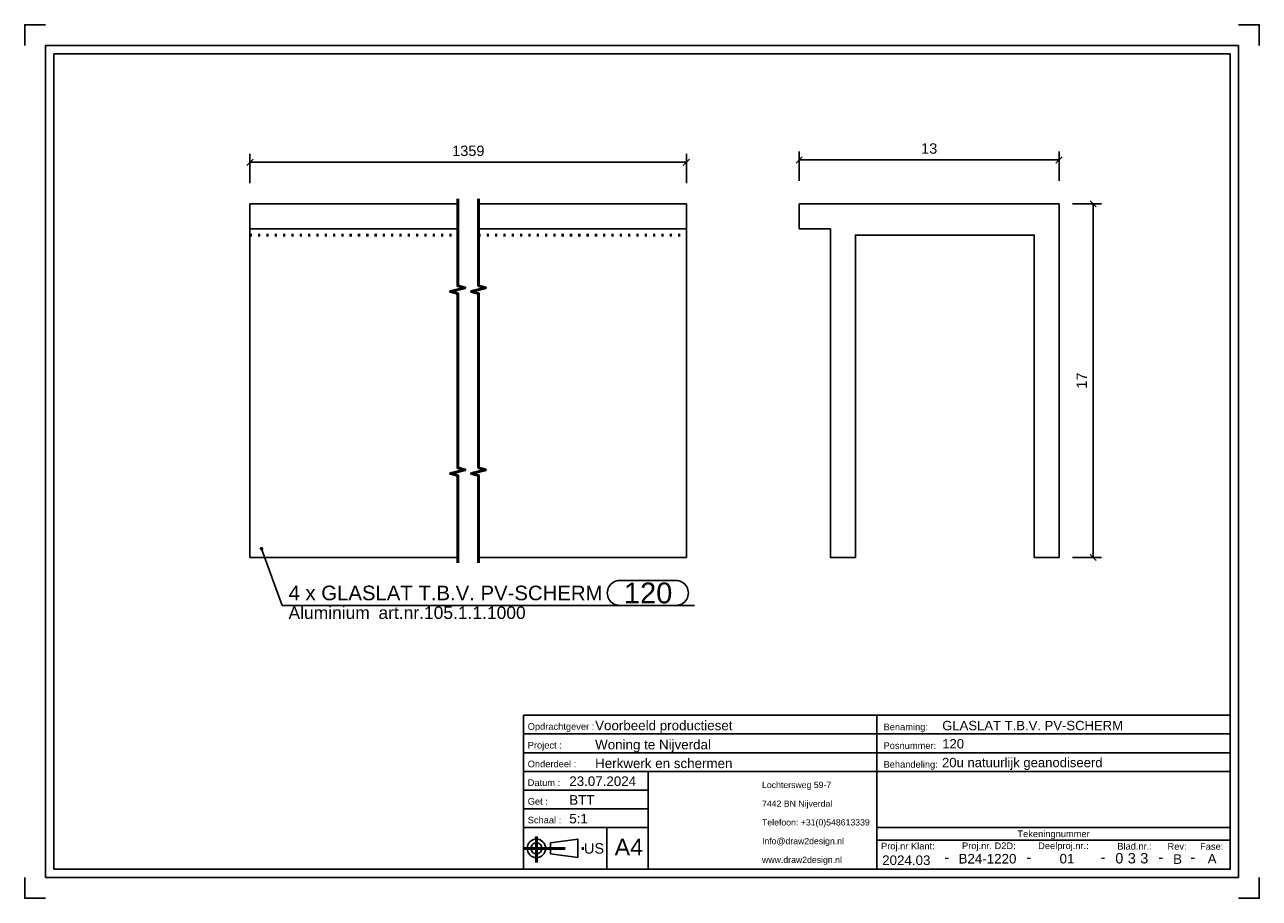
# Model space of a CAD drawing. Header units: millimetres. Extents: x 460 to 757, y -455 to -245.
import ezdxf
from ezdxf.enums import TextEntityAlignment as Align

# ---------------------------------------------------------------- set-up
doc = ezdxf.new("R2010")
doc.units = ezdxf.units.MM
doc.linetypes.add('DOT', pattern=[2, 0.5, -1.5])
doc.linetypes.add('STRICHPUNKT2', pattern=[18.5, 10, -4, 0.5, -4])
doc.layers.get('0').update_dxf_attribs({"linetype": 'CONTINUOUS'})
for name, color, linetype in [('DIM49', 4, 'CONTINUOUS'), ('TXT_ALL', 7, 'CONTINUOUS'), ('TXT_DIM49', 2, 'CONTINUOUS'), ('TXT_YELLOW', 2, 'CONTINUOUS')]:
    doc.layers.add(name, color=color, linetype=linetype)
doc.layers.add('LE_ALL', color=7, linetype='CONTINUOUS', lineweight=50)
doc.styles.add('ARIAL', font='arial.ttf')

# ---------------------------------------------------------------- blocks, each defined once
blk = doc.blocks.new('TFIELD_00005', base_point=(637.68, -445.85))
at = {"layer": 'TXT_YELLOW', "style": 'ARIAL'}
for s, p in [('Lochtersweg 59-7', (637.68, -427.85)), ('7442 BN Nijverdal', (637.68, -432.35)), ('Telefoon: +31(0)548613339', (637.68, -436.85)), ('Info@draw2design.nl', (637.68, -441.35)), ('www.draw2design.nl', (637.68, -445.85))]:
    blk.add_text(s, height=1.5, dxfattribs=at).set_placement(p, align=Align.MIDDLE_LEFT)
blk = doc.blocks.new('FLEX_00004', base_point=(650.49, -448.1))
blk.add_blockref('TFIELD_00005', (637.68, -445.85))
blk = doc.blocks.new('D2D_00003', base_point=(610.55, -446.24))
blk.add_blockref('FLEX_00004', (650.49, -448.1))
blk = doc.blocks.new('TFIELD_00007', base_point=(602.22, -442.79))
at = {"layer": 'TXT_YELLOW', "style": 'ARIAL'}
blk.add_text('A4', height=4, dxfattribs=at).set_placement((602.22, -442.79), align=Align.MIDDLE_LEFT)
blk = doc.blocks.new('FLEX_00006', base_point=(605.6, -442.79))
blk.add_blockref('TFIELD_00007', (602.22, -442.79))
blk = doc.blocks.new('TFIELD_00013', base_point=(594.84, -443.1))
at = {"layer": 'TXT_YELLOW', "style": 'ARIAL'}
blk.add_text('US', height=2.5, dxfattribs=at).set_placement((594.84, -443.1), align=Align.MIDDLE_LEFT)
blk = doc.blocks.new('FLEX_00012', base_point=(594.84, -443.1))
blk.add_blockref('TFIELD_00013', (594.84, -443.1))
blk = doc.blocks.new('US_00011', base_point=(584.74, -443.1))
blk.add_line((586.77, -444.43), (593.33, -445.32))
blk.add_lwpolyline([(586.77, -444.43), (586.77, -441.77), (593.33, -440.88), (593.33, -445.32)])
for radius in [2.22, 1.33]:
    blk.add_circle((583.41, -443.1), radius)
at = {"layer": 'LE_ALL', "color": 1, "linetype": 'STRICHPUNKT2'}
for p, q in [((583.41, -440.28), (583.41, -446.51)), ((580.31, -443.1), (595.17, -443.1))]:
    blk.add_line(p, q, dxfattribs=at)
blk.add_blockref('FLEX_00012', (594.84, -443.1))
blk = doc.blocks.new('SCHRIFE_00015', base_point=(591.31, -428.1))
for p, q in [((580.31, -411.1), (665.31, -411.1)), ((580.31, -411.1), (580.31, -448.1)), ((665.31, -411.1), (750.31, -411.1)), ((665.31, -448.1), (665.31, -411.1)), ((750.31, -411.1), (750.31, -448.1)), ((580.31, -415.6), (665.31, -415.6)), ((665.31, -415.6), (750.31, -415.6)), ((580.31, -420.1), (665.31, -420.1)), ((665.31, -420.1), (750.31, -420.1)), ((580.31, -424.6), (750.31, -424.6)), ((610.31, -424.6), (610.31, -448.1)), ((610.31, -429.1), (580.31, -429.1)), ((610.31, -433.6), (580.31, -433.6)), ((610.31, -438.1), (580.31, -438.1)), ((600.31, -438.1), (600.31, -448.1)), ((750.31, -438.1), (665.31, -438.1)), ((750.31, -441.1), (665.31, -441.1)), ((750.31, -448.1), (580.31, -448.1))]:
    blk.add_line(p, q)
at = {"layer": 'TXT_YELLOW', "style": 'ARIAL'}
for s, height, p in [('Voorbeeld productieset', 2.3, (597.53, -414.7)), ('GLASLAT T.B.V. PV-SCHERM', 2.25, (681.03, -414.7)), ('Woning te Nijverdal', 2.3, (597.53, -419.3)), ('120', 2.25, (681.03, -419.09)), ('Herkwerk en schermen', 2.3, (597.53, -423.8)), ('20u natuurlijk geanodiseerd', 2.25, (680.98, -423.59)), ('23.07.2024', 2.3, (591.31, -428.1)), ('BTT', 2.3, (591.31, -432.6)), ('5:1', 2.3, (591.31, -437.1))]:
    blk.add_text(s, height=height, dxfattribs=at).set_placement(p)
for s, height, p in [('2024.03', 2.3, (672.39, -447.1)), ('-', 2.5, (682.13, -446.44)), ('B24-1220', 2.3, (691.91, -446.74)), ('-', 2.5, (701.88, -446.44)), ('01', 2.3, (711.04, -446.73)), ('-', 2.5, (719.71, -446.44)), ('-', 2.5, (733.64, -446.44)), ('B', 2.3, (737.65, -446.83)), ('-', 2.5, (741.3, -446.44)), ('A', 2.3, (745.95, -446.73))]:
    blk.add_text(s, height=height, dxfattribs=at).set_placement(p, align=Align.CENTER)
blk = doc.blocks.new('TFIELD_00019', base_point=(728.66, -445.47))
at = {"layer": 'TXT_ALL', "style": 'ARIAL'}
blk.add_text('3', height=2.5, dxfattribs=at).set_placement((728.66, -445.47), align=Align.MIDDLE_LEFT)
blk = doc.blocks.new('3_00018')
blk.add_blockref('TFIELD_00019', (728.66, -445.47))
blk = doc.blocks.new('TELLER1_00017')
blk.add_blockref('3_00018', (0, 0))
blk = doc.blocks.new('TFIELD_00022', base_point=(725.66, -445.47))
at = {"layer": 'TXT_ALL', "style": 'ARIAL'}
blk.add_text('3', height=2.5, dxfattribs=at).set_placement((725.66, -445.47), align=Align.MIDDLE_LEFT)
blk = doc.blocks.new('3_00021')
blk.add_blockref('TFIELD_00022', (725.66, -445.47))
blk = doc.blocks.new('TELLER2_00020')
blk.add_blockref('3_00021', (0, 0))
blk = doc.blocks.new('TFIELD_00025', base_point=(722.66, -445.47))
at = {"layer": 'TXT_ALL', "style": 'ARIAL'}
blk.add_text('0', height=2.5, dxfattribs=at).set_placement((722.66, -445.47), align=Align.MIDDLE_LEFT)
blk = doc.blocks.new('0_00024')
blk.add_blockref('TFIELD_00025', (722.66, -445.47))
blk = doc.blocks.new('TELLER3_00023')
blk.add_blockref('0_00024', (0, 0))
blk = doc.blocks.new('NL_00026', base_point=(581.31, -414.6))
at = {"layer": 'TXT_ALL', "color": 1, "style": 'ARIAL'}
blk.add_text('Tekeningnummer', height=1.6, dxfattribs=at).set_placement((707.81, -439.6), align=Align.MIDDLE_CENTER)
at = {"layer": 'TXT_YELLOW', "style": 'ARIAL'}
for s, p in [('Opdrachtgever :', (581.31, -414.6)), ('Benaming:', (666.91, -414.7)), ('Project :', (581.31, -419.1)), ('Posnummer:', (666.91, -419.2)), ('Onderdeel :', (581.31, -423.6)), ('Behandeling:', (666.91, -423.7)), ('Datum :', (581.31, -428.1)), ('Get :', (581.31, -432.6)), ('Schaal :', (581.31, -437.1)), ('Proj.nr Klant:', (666.31, -443.35)), ('Proj.nr. D2D:', (685.79, -443.28)), ('Deelproj.nr.:', (704.11, -443.27)), ('Blad.nr.:', (723.15, -443.39)), ('Rev:', (735.22, -443.43)), ('Fase:', (743.06, -443.43))]:
    blk.add_text(s, height=1.6, dxfattribs=at).set_placement(p)
blk = doc.blocks.new('SCHRIFE_00014')
for name, p in [('SCHRIFE_00015', (591.31, -428.1)), ('NL_00026', (581.31, -414.6)), ('TELLER3_00023', (0, 0)), ('TELLER2_00020', (0, 0)), ('TELLER1_00017', (0, 0))]:
    blk.add_blockref(name, p)
blk = doc.blocks.new('DINA4Q_00002', base_point=(750.31, -252.1))
for p, q in [((467.31, -448.1), (467.31, -252.1)), ((467.31, -252.1), (750.31, -252.1)), ((752.31, -250.1), (752.31, -450.1)), ((465.31, -450.1), (752.31, -450.1))]:
    blk.add_line(p, q)
for points in [[(460.31, -250.1), (460.31, -245.1), (465.31, -245.1)], [(752.31, -245.1), (757.31, -245.1), (757.31, -250.1)], [(465.31, -450.1), (465.31, -250.1), (752.31, -250.1)], [(750.31, -252.1), (750.31, -448.1), (467.31, -448.1)], [(460.31, -450.1), (460.31, -455.1), (465.31, -455.1)], [(752.31, -455.1), (757.31, -455.1), (757.31, -450.1)]]:
    blk.add_lwpolyline(points)
for name, p in [('SCHRIFE_00014', (0, 0)), ('D2D_00003', (610.55, -446.24)), ('US_00011', (584.74, -443.1)), ('FLEX_00006', (605.6, -442.79))]:
    blk.add_blockref(name, p)
blk = doc.blocks.new('_ZBL0034_00001')
blk.add_blockref('DINA4Q_00002', (750.31, -252.1))
blk = doc.blocks.new('_D1', base_point=(563.14, -276.67))
at = {"layer": 'DIM49', "color": 1}
for p, q in [((514.48, -283.17), (514.48, -276.17)), ((619.48, -283.17), (619.48, -276.17)), ((515.23, -277.42), (513.73, -278.92)), ((514.48, -278.17), (619.48, -278.17)), ((618.73, -278.92), (620.23, -277.42))]:
    blk.add_line(p, q, dxfattribs=at)
at = {"layer": 'TXT_DIM49', "style": 'ARIAL'}
blk.add_text('1359', height=2.5, dxfattribs=at).set_placement((563.14, -276.67))
blk = doc.blocks.new('SHAPE_00046', base_point=(517.3, -371.08))
at = {"layer": 'DIM49', "color": 3}
for p, q in [((517.04, -371.04), (517.55, -371.04)), ((517.09, -371.24), (517.5, -371.24)), ((517.41, -370.84), (517.19, -370.84)), ((517.3, -371.08), (522.27, -384.7)), ((603.45, -378.7), (616.97, -378.7)), ((522.27, -384.7), (621.47, -384.7)), ((616.97, -384.7), (603.45, -384.7))]:
    blk.add_line(p, q, dxfattribs=at)
blk.add_lwpolyline([(517.14, -370.87), (517.09, -370.91), (517.06, -370.97), (517.04, -371.04), (517.03, -371.11), (517.05, -371.17), (517.08, -371.23), (517.13, -371.28), (517.18, -371.32), (517.25, -371.34), (517.32, -371.34), (517.39, -371.33), (517.45, -371.3), (517.5, -371.25), (517.53, -371.19), (517.56, -371.13), (517.56, -371.06), (517.54, -370.99), (517.51, -370.93), (517.46, -370.88), (517.41, -370.84), (517.34, -370.82), (517.27, -370.82), (517.21, -370.84)], close=True, dxfattribs=at)
for centre, start_param, end_param in [((603.45, -381.7), 1.570796, 4.712389), ((616.97, -381.7), 4.712389, 7.853982)]:
    blk.add_ellipse(centre, major_axis=(3, 0), ratio=1, start_param=start_param, end_param=end_param, dxfattribs=at)
at = {"layer": 'TXT_DIM49', "style": 'ARIAL'}
for s, height, p in [('4 x GLASLAT T.B.V. PV-SCHERM', 3.5, (523.77, -381.7)), ('120', 5, (604.45, -381.7)), ('Aluminium', 3, (523.77, -386.45)), ('art.nr.105.1.1.1000', 3, (545.41, -386.45))]:
    blk.add_text(s, height=height, dxfattribs=at).set_placement(p, align=Align.MIDDLE_LEFT)
blk = doc.blocks.new('GLASLAT T.B.V. PV-SCHERM_00033', base_point=(569.48, -295.67))
for p, q in [((514.48, -288.17), (564.48, -288.17)), ((514.48, -294.17), (514.48, -288.17)), ((569.48, -288.17), (619.48, -288.17)), ((619.48, -288.17), (619.48, -294.17)), ((514.48, -294.17), (564.48, -294.17)), ((514.48, -373.17), (514.48, -294.17)), ((569.48, -294.17), (619.48, -294.17)), ((619.48, -294.17), (619.48, -373.17)), ((514.48, -373.17), (564.48, -373.17)), ((569.48, -373.17), (619.48, -373.17))]:
    blk.add_line(p, q)
at = {"layer": 'LE_ALL', "color": 3, "linetype": 'DOT'}
for p, q in [((514.48, -295.67), (564.48, -295.67)), ((569.48, -295.67), (619.48, -295.67))]:
    blk.add_line(p, q, dxfattribs=at)
for name, p in [('_D1', (563.14, -276.67)), ('SHAPE_00046', (517.3, -371.08))]:
    blk.add_blockref(name, p)
blk = doc.blocks.new('GLASLAT T.B.V. PV-SCHERM_00032')
blk.add_blockref('GLASLAT T.B.V. PV-SCHERM_00033', (569.48, -295.67))
blk = doc.blocks.new('Glaslatten_00031')
blk.add_blockref('GLASLAT T.B.V. PV-SCHERM_00032', (0, 0))
blk = doc.blocks.new('Profielen_00030')
blk.add_blockref('Glaslatten_00031', (0, 0))
blk = doc.blocks.new('Privacyscherm 60-37_00029')
blk.add_blockref('Profielen_00030', (0, 0))
blk = doc.blocks.new('_A3D0086_00028')
blk.add_blockref('Privacyscherm 60-37_00029', (0, 0))
blk = doc.blocks.new('_SHORTEN_00034', base_point=(564.48, -374.42))
at = {"layer": 'LE_ALL', "color": 4}
for points in [[(564.48, -374.42), (564.48, -353.48), (562.73, -353.01), (566.23, -352.07), (564.48, -351.6), (564.48, -309.73), (562.73, -309.26), (566.23, -308.32), (564.48, -307.85), (564.48, -286.92)], [(569.48, -374.42), (569.48, -353.48), (567.73, -353.01), (571.23, -352.07), (569.48, -351.6), (569.48, -309.73), (567.73, -309.26), (571.23, -308.32), (569.48, -307.85), (569.48, -286.92)]]:
    blk.add_lwpolyline(points, dxfattribs=at)
blk = doc.blocks.new('_ANS0086_00027')
for name, p in [('_A3D0086_00028', (0, 0)), ('_SHORTEN_00034', (564.48, -374.42))]:
    blk.add_blockref(name, p)
blk = doc.blocks.new('_D2', base_point=(675.95, -276.11))
at = {"layer": 'DIM49', "color": 1}
for p, q in [((646.62, -282.61), (646.62, -275.61)), ((709.12, -282.61), (709.12, -275.61)), ((647.37, -276.86), (645.87, -278.36)), ((709.12, -277.61), (646.62, -277.61)), ((708.37, -278.36), (709.87, -276.86))]:
    blk.add_line(p, q, dxfattribs=at)
at = {"layer": 'TXT_DIM49', "style": 'ARIAL'}
blk.add_text('13', height=2.5, dxfattribs=at).set_placement((675.95, -276.11))
blk = doc.blocks.new('_D3', base_point=(715.83, -332.58))
at = {"layer": 'DIM49', "color": 1}
for p, q in [((718.08, -288.92), (716.58, -287.42)), ((712.33, -288.17), (719.33, -288.17)), ((717.33, -373.17), (717.33, -288.17)), ((712.33, -373.17), (719.33, -373.17)), ((716.58, -372.42), (718.08, -373.92))]:
    blk.add_line(p, q, dxfattribs=at)
at = {"layer": 'TXT_DIM49', "style": 'ARIAL'}
blk.add_text('17', height=2.5, rotation=90.0002, dxfattribs=at).set_placement((715.83, -332.58))
blk = doc.blocks.new('GLASLAT T.B.V. PV-SCHERM_00041', base_point=(646.62, -294.17))
blk.add_lwpolyline([(646.62, -294.17), (654.12, -294.17), (654.12, -373.17), (660.16, -373.17), (660.16, -295.67), (703.16, -295.67), (703.16, -373.17), (709.12, -373.17), (709.12, -288.17), (646.62, -288.17)], close=True)
for name, p in [('_D2', (675.95, -276.11)), ('_D3', (715.83, -332.58))]:
    blk.add_blockref(name, p)
blk = doc.blocks.new('GLASLAT T.B.V. PV-SCHERM_00040')
blk.add_blockref('GLASLAT T.B.V. PV-SCHERM_00041', (646.62, -294.17))
blk = doc.blocks.new('Glaslatten_00039')
blk.add_blockref('GLASLAT T.B.V. PV-SCHERM_00040', (0, 0))
blk = doc.blocks.new('Profielen_00038')
blk.add_blockref('Glaslatten_00039', (0, 0))
blk = doc.blocks.new('Privacyscherm 60-37_00037')
blk.add_blockref('Profielen_00038', (0, 0))
blk = doc.blocks.new('_A3D0087_00036')
blk.add_blockref('Privacyscherm 60-37_00037', (0, 0))
blk = doc.blocks.new('_ANS0087_00035')
blk.add_blockref('_A3D0087_00036', (0, 0))

msp = doc.modelspace()

# ---------------------------------------------------------------- block references
for name in ['_ZBL0034_00001', '_ANS0086_00027', '_ANS0087_00035']:
    msp.add_blockref(name, (0, 0))

doc.saveas('drawing.dxf')
